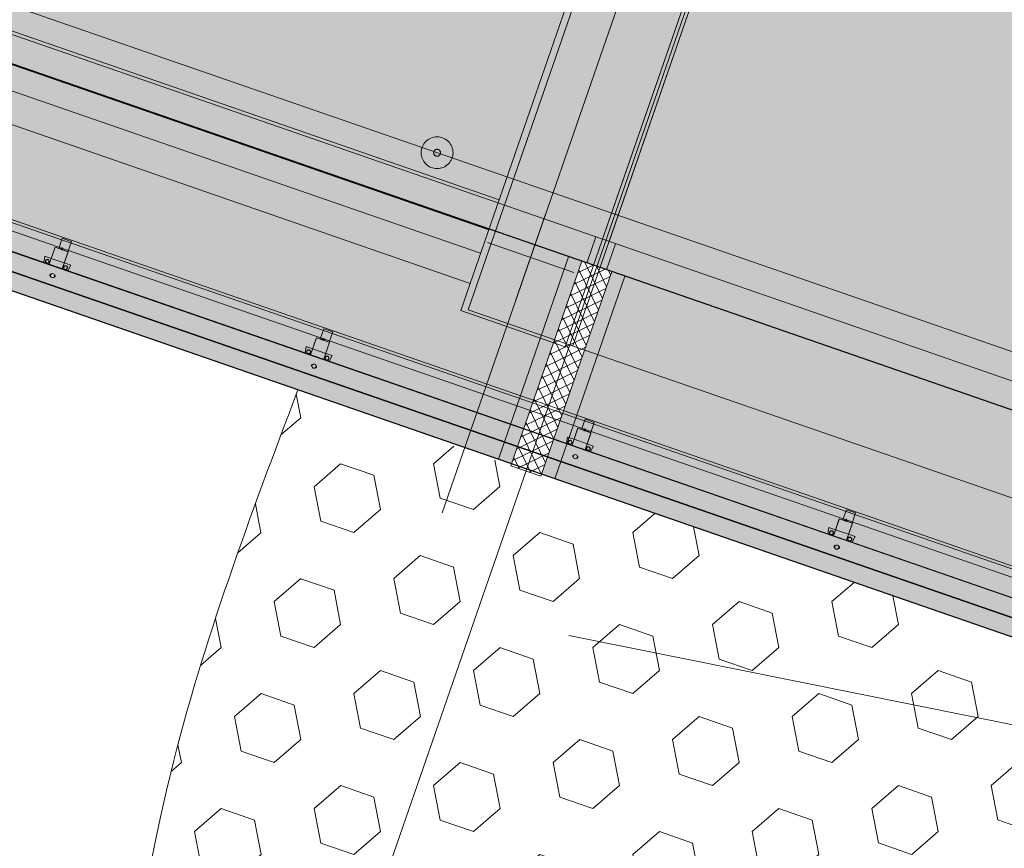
# Model space of a CAD drawing. Header units: metres. Extents: x 7508979 to 7510298, y 5841961 to 5842536.
# Tile 55 of 64: x 7509878.41 to 7509885.53, y 5842400.94 to 5842406.93. Entities that reach past the tile are written whole.
import ezdxf

# ---------------------------------------------------------------- set-up
doc = ezdxf.new("R2010")
doc.units = ezdxf.units.M
doc.linetypes.add('ACAD_ISO10W100', pattern=[18, 12, -3, 0, -3])
doc.linetypes.add('DASHED', pattern=[0.75, 0.5, -0.25])
for name, color, linetype, lineweight in [('012_AKP-Teren', 74, 'Continuous', 18), ('013_AKP-Osie-2', 142, 'ACAD_ISO10W100', 18), ('07_AKP-Wyposazenie', 133, 'Continuous', 18), ('08_JK_beton_przerywana', 40, 'DASHED', 9), ('09_JK_stal_przerywana', 90, 'DASHED', 9), ('16_JK_wyposażenie cienka', 200, 'Continuous', 13), ('AKP-Beton-widok', 44, 'Continuous', 30)]:
    doc.layers.add(name, color=color, linetype=linetype, lineweight=lineweight)
doc.layers.add('03_AKP-Kreskowania', color=7, linetype='Continuous', lineweight=9, true_color=0xa6a6a6)
pattern_1 = [(160.90316, (7511633.8898, 5841844.2328), (-0.14393362, -0.41572962), [0.254, -0.508]), (280.90316, (7511633.8898, 5841844.2328), (0.43199922, 0.08321464), [0.254, -0.508]), (220.90316, (7511633.6498, 5841844.3159), (0.2880656, -0.33251498), [0.254, -0.508])]

msp = doc.modelspace()

# ---------------------------------------------------------------- hatches: boundary and pattern name
at = {"layer": '03_AKP-Kreskowania', "ltscale": 100, "transparency": 33554687}
h = msp.add_hatch(dxfattribs=at)
h.set_pattern_fill('GRASS', color=256, scale=0.045, angle=160.90316)
h.set_pattern_definition([(250.90316, (7511633.8898, 5841844.2328), (0.49932114, -1.028167), [0.2143125, -1.4021336]), (205.90316, (7511633.8898, 5841844.2328), (0.49932114, -1.028167), [0.2143125, -0.9286875]), (295.90316, (7511633.8898, 5841844.2328), (1.028167, 0.49932114), [0.2143125, -0.9286875])])
edge = h.paths.add_edge_path()
edge.add_spline(control_points=[(7509560.4281, 5842502.0417), (7509560.9762, 5842501.8269), (7509562.2237, 5842501.368), (7509563.4849, 5842500.9741), (7509564.2028, 5842500.7802)], knot_values=[19454.944206, 19454.944206, 19454.944206, 19454.944206, 21223.462374, 23456.740739, 23456.740739, 23456.740739, 23456.740739], degree=3, periodic=0)
edge.add_line((7509564.2028, 5842500.7802), (7509567.9422, 5842511.5796))
edge.add_line((7509567.9422, 5842511.5796), (7509567.9446, 5842511.601))
edge.add_line((7509567.9446, 5842511.601), (7509564.2647, 5842513.1229))
edge.add_line((7509564.2647, 5842513.1229), (7509560.4281, 5842502.0417))
edge = h.paths.add_edge_path()
edge.add_spline(control_points=[(7509557.9601, 5842503.0982), (7509558.5003, 5842502.8474), (7509559.0446, 5842502.6075), (7509559.5926, 5842502.3793)], knot_values=[24358.247031, 24358.247031, 24358.247031, 24358.247031, 26137.75858, 26137.75858, 26137.75858, 26137.75858], degree=3, periodic=0)
edge.add_line((7509559.5926, 5842502.3793), (7509563.4315, 5842513.4675))
edge.add_line((7509563.4315, 5842513.4675), (7509561.7858, 5842514.1481))
edge.add_line((7509561.7858, 5842514.1481), (7509557.9601, 5842503.0982))
edge = h.paths.add_edge_path()
edge.add_line((7509571.9005, 5842523.027), (7509571.9118, 5842523.0452))
edge.add_line((7509571.9118, 5842523.0452), (7509575.6504, 5842533.8449))
edge.add_spline(control_points=[(7509575.6504, 5842533.8449), (7509574.9664, 5842534.1365), (7509573.7316, 5842534.6067), (7509572.4674, 5842535.0174), (7509571.9038, 5842535.1875)], knot_values=[19454.944206, 19454.944206, 19454.944206, 19454.944206, 21688.222571, 23456.740739, 23456.740739, 23456.740739, 23456.740739], degree=3, periodic=0)
edge.add_line((7509571.9038, 5842535.1875), (7509568.0673, 5842524.1062))
edge.add_line((7509568.0673, 5842524.1062), (7509571.9005, 5842523.027))
edge = h.paths.add_edge_path()
edge.add_line((7509565.4852, 5842524.8333), (7509567.1995, 5842524.3506))
edge.add_line((7509567.1995, 5842524.3506), (7509571.0384, 5842535.4387))
edge.add_spline(control_points=[(7509571.0384, 5842535.4387), (7509570.4667, 5842535.5982), (7509569.8905, 5842535.7463), (7509569.3109, 5842535.8831)], knot_values=[24358.247031, 24358.247031, 24358.247031, 24358.247031, 26137.75858, 26137.75858, 26137.75858, 26137.75858], degree=3, periodic=0)
edge.add_line((7509569.3109, 5842535.8831), (7509565.4852, 5842524.8333))
edge = h.paths.add_edge_path()
edge.add_line((7509887.6326, 5842386.6744), (7509887.5854, 5842386.6908))
edge.add_line((7509887.5854, 5842386.6908), (7509891.9401, 5842399.2688))
edge.add_line((7509891.9401, 5842399.2688), (7509891.8637, 5842399.2926))
edge.add_line((7509891.8637, 5842399.2926), (7509887.4791, 5842386.6283))
edge.add_spline(control_points=[(7509887.4791, 5842386.6283), (7509887.9536, 5842386.3755), (7509890.7836, 5842384.9527), (7509893.6314, 5842383.8847), (7509896.0866, 5842383.23), (7509896.1132, 5842383.223)], knot_values=[21013.433794, 21013.433794, 21013.433794, 21013.433794, 22562.78043, 30165.17056, 30248.311095, 30248.311095, 30248.311095, 30248.311095], degree=3, periodic=0)
edge.add_line((7509896.1132, 5842383.223), (7509900.7195, 5842396.5278))
edge.add_line((7509900.7195, 5842396.5278), (7509891.9879, 5842399.2539))
edge.add_line((7509891.9879, 5842399.2539), (7509887.6326, 5842386.6744))
edge = h.paths.add_edge_path()
edge.add_line((7509903.4828, 5842409.6798), (7509906.9863, 5842419.7991))
edge.add_spline(control_points=[(7509906.9863, 5842419.7991), (7509906.3199, 5842420.0756), (7509903.6823, 5842421.1154), (7509900.9332, 5842421.9377), (7509898.8371, 5842422.185)], knot_values=[9690.860076, 9690.860076, 9690.860076, 9690.860076, 11850.095835, 18161.631326, 18161.631326, 18161.631326, 18161.631326], degree=3, periodic=0)
edge.add_line((7509898.8371, 5842422.185), (7509895.5102, 5842412.5758))
edge.add_line((7509895.5102, 5842412.5758), (7509895.509, 5842412.5713))
edge.add_line((7509895.509, 5842412.5713), (7509903.4828, 5842409.6798))
at = {"layer": '03_AKP-Kreskowania', "ltscale": 100, "transparency": 33554508}
h = msp.add_hatch(color=256, dxfattribs=at)
h.dxf.hatch_style = 1
h.paths.add_polyline_path([(7509844.8744, 5842418.4165), (7509882.6259, 5842405.3462), (7509884.916, 5842411.961), (7509847.1646, 5842425.0313)])
at = {"layer": '03_AKP-Kreskowania', "ltscale": 100, "transparency": 33554636}
h = msp.add_hatch(color=256, dxfattribs=at)
h.dxf.hatch_style = 1
h.paths.add_polyline_path([(7509844.8563, 5842418.2111), (7509882.5132, 5842405.1736), (7509882.5786, 5842405.3626), (7509844.9217, 5842418.4001)])
at = {"layer": '03_AKP-Kreskowania', "ltscale": 100, "transparency": 33554572}
h = msp.add_hatch(color=256, dxfattribs=at)
h.dxf.hatch_style = 1
h.paths.add_polyline_path([(7509844.4814, 5842416.7006), (7509881.8738, 5842403.7547), (7509882.3809, 5842405.2194), (7509844.9886, 5842418.1653)])
at = {"layer": '03_AKP-Kreskowania', "ltscale": 100, "transparency": 33554687}
h = msp.add_hatch(color=256, dxfattribs=at)
h.dxf.hatch_style = 1
h.paths.add_polyline_path([(7509882.6259, 5842405.3462), (7509882.6731, 5842405.3299), (7509884.9633, 5842411.9446), (7509884.916, 5842411.961)])
at = {"layer": '03_AKP-Kreskowania', "ltscale": 100, "transparency": 33554508}
h = msp.add_hatch(color=256, dxfattribs=at)
h.dxf.hatch_style = 1
edge = h.paths.add_edge_path()
edge.add_arc((7509901.216, 5842400.0934), 0.5, 160.90316, 520.90316)
h.paths.add_polyline_path([(7509882.6731, 5842405.3297), (7509901.5091, 5842398.8083), (7509903.7993, 5842405.4231), (7509884.9633, 5842411.9445)])
at = {"layer": '03_AKP-Kreskowania', "ltscale": 100, "transparency": 33554648}
h = msp.add_hatch(color=256, dxfattribs=at)
h.dxf.hatch_style = 1
h.paths.add_polyline_path([(7509882.5786, 5842405.3626), (7509882.7204, 5842405.3135), (7509882.6549, 5842405.1245), (7509882.5132, 5842405.1736)])
at = {"layer": '03_AKP-Kreskowania', "ltscale": 100, "transparency": 33554636}
h = msp.add_hatch(color=256, dxfattribs=at)
h.dxf.hatch_style = 1
h.paths.add_polyline_path([(7509882.6549, 5842405.1245), (7509901.4437, 5842398.6195), (7509901.5091, 5842398.8085), (7509882.7204, 5842405.3135)])
at = {"layer": '03_AKP-Kreskowania', "ltscale": 100, "transparency": 33554648}
h = msp.add_hatch(color=256, dxfattribs=at)
h.dxf.hatch_style = 1
h.paths.add_polyline_path([(7509882.3809, 5842405.2194), (7509882.4754, 5842405.1867), (7509881.9683, 5842403.722), (7509881.8738, 5842403.7547)])
at = {"layer": '03_AKP-Kreskowania', "ltscale": 100, "transparency": 33554687}
h = msp.add_hatch(dxfattribs=at)
h.set_pattern_fill('ANSI37', color=256, scale=0.02, angle=160.90316)
h.set_pattern_definition([(205.903159, (7511699.8859, 5841790.32773), (0.0277400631, -0.0571203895), []), (295.903159, (7511699.8859, 5841790.32773), (0.0571203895, 0.0277400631), [])])
h.paths.add_polyline_path([(7509882.4754, 5842405.1867), (7509882.6927, 5842405.1114), (7509882.1807, 5842403.6326), (7509881.9634, 5842403.7078)])
at = {"layer": '03_AKP-Kreskowania', "ltscale": 100, "transparency": 33554648}
h = msp.add_hatch(color=256, dxfattribs=at)
h.dxf.hatch_style = 1
h.paths.add_polyline_path([(7509882.6927, 5842405.1114), (7509882.7872, 5842405.0787), (7509882.2801, 5842403.614), (7509882.1856, 5842403.6467)])
at = {"layer": '03_AKP-Kreskowania', "ltscale": 100, "transparency": 33554572}
h = msp.add_hatch(color=256, dxfattribs=at)
h.dxf.hatch_style = 1
h.paths.add_polyline_path([(7509882.2801, 5842403.614), (7509889.6349, 5842401.0677), (7509890.142, 5842402.5324), (7509882.7872, 5842405.0787)])
at = {"layer": '03_AKP-Kreskowania', "ltscale": 100, "transparency": 33554687}
h = msp.add_hatch(dxfattribs=at)
h.set_pattern_fill('HEX', color=256, scale=0.08, angle=160.90316)
h.set_pattern_definition(pattern_1)
edge = h.paths.add_edge_path()
edge.add_line((7509889.9155, 5842399.9009), (7509889.6208, 5842399.9929))
edge.add_spline(control_points=[(7509889.6208, 5842399.9929), (7509889.4266, 5842400.0462), (7509888.924, 5842400.1839), (7509888.4361, 5842400.4715), (7509888.266, 5842400.8137), (7509888.2553, 5842400.8374)], knot_values=[0, 0, 0, 0, 604.716919, 1565.186393, 1634.711252, 1634.711252, 1634.711252, 1634.711252], degree=3, periodic=0)
edge.add_line((7509888.2553, 5842400.8374), (7509880.9245, 5842400.3556))
edge.add_line((7509880.9245, 5842400.3556), (7509880.1457, 5842398.1063))
edge.add_arc((7509880.0141, 5842397.7262), 0.4023, 340.90316, 430.90316, ccw=False)
edge.add_arc((7509880.0141, 5842397.7262), 0.4023, 160.90316, 340.90316, ccw=False)
edge.add_arc((7509880.0141, 5842397.7262), 0.4023, 70.90316, 160.90316, ccw=False)
edge.add_line((7509880.1457, 5842398.1063), (7509882.0721, 5842403.6702))
edge.add_line((7509882.0721, 5842403.6702), (7509881.9634, 5842403.7078))
edge.add_line((7509881.9634, 5842403.7078), (7509880.4181, 5842404.2429))
edge.add_spline(control_points=[(7509880.4234, 5842404.2569), (7509880.0809, 5842403.3484), (7509878.7652, 5842399.8579), (7509879.2268, 5842392.798), (7509883.3899, 5842389.106), (7509885.6798, 5842387.6666)], knot_values=[0, 0, 0, 0, 2919.524038, 11218.142684, 19019.27588, 19019.27588, 19019.27588, 19019.27588], degree=3, periodic=0)
edge.add_line((7509885.6798, 5842387.6666), (7509889.9155, 5842399.9009))
edge = h.paths.add_edge_path()
edge.add_spline(control_points=[(7509888.2553, 5842400.8374), (7509888.1471, 5842401.0757), (7509888.1143, 5842401.3703), (7509888.2758, 5842401.5382)], knot_values=[1634.711252, 1634.711252, 1634.711252, 1634.711252, 2335.275381, 2335.275381, 2335.275381, 2335.275381], degree=3, periodic=0)
edge.add_line((7509888.2758, 5842401.5382), (7509882.1856, 5842403.6467))
edge.add_line((7509882.1856, 5842403.6467), (7509882.1807, 5842403.6326))
edge.add_line((7509882.1807, 5842403.6326), (7509880.9753, 5842400.359))
edge.add_line((7509880.9753, 5842400.359), (7509888.2553, 5842400.8374))
h = msp.add_hatch(dxfattribs=at)
h.set_pattern_fill('HEX', color=256, scale=0.08, angle=160.90316)
h.set_pattern_definition(pattern_1)
edge = h.paths.add_edge_path()
edge.add_spline(control_points=[(7509888.2553, 5842400.8374), (7509888.1471, 5842401.0757), (7509888.1143, 5842401.3703), (7509888.2758, 5842401.5382)], knot_values=[1634.711252, 1634.711252, 1634.711252, 1634.711252, 2335.275381, 2335.275381, 2335.275381, 2335.275381], degree=3, periodic=0)
edge.add_line((7509888.2758, 5842401.5382), (7509882.1856, 5842403.6467))
edge.add_line((7509882.1856, 5842403.6467), (7509882.1807, 5842403.6326))
edge.add_line((7509882.1807, 5842403.6326), (7509880.9753, 5842400.359))
edge.add_line((7509880.9753, 5842400.359), (7509888.2553, 5842400.8374))

# ---------------------------------------------------------------- linework, layer by layer
at = {"layer": '012_AKP-Teren', "ltscale": 100}
for p, q in [((7509893.1112, 5842399.8641), (7509881.2974, 5842403.9543)), ((7509888.1907, 5842401.3096), (7509882.3811, 5842402.4802))]:
    msp.add_line(p, q, dxfattribs=at)
msp.add_open_spline([(7509880.4234, 5842404.2569), (7509880.0809, 5842403.3484), (7509878.7652, 5842399.8579), (7509879.3129, 5842391.4827), (7509887.763, 5842386.0854), (7509893.6314, 5842383.8847), (7509896.0866, 5842383.23), (7509896.1132, 5842383.223)], degree=3, knots=[0, 0, 0, 0, 2919.524038, 11218.142684, 22562.78043, 30165.17056, 30248.311095, 30248.311095, 30248.311095, 30248.311095], dxfattribs=at)
at = {"layer": '013_AKP-Osie-2', "ltscale": 100}
for p, q in [((7509901.5744, 5842398.9971), (7509562.5557, 5842516.3719)), ((7509881.4664, 5842403.3666), (7509886.8125, 5842418.8078))]:
    msp.add_line(p, q, dxfattribs=at)
at = {"layer": '013_AKP-Osie-2', "ltscale": 70}
msp.add_line((7509887.2594, 5842418.6531), (7509880.1457, 5842398.1063), dxfattribs=at)
at = {"layer": '013_AKP-Osie-2', "ltscale": 15}
for p, q in [((7509881.9978, 5842404.9012), (7509882.2142, 5842405.5265)), ((7509881.7934, 5842405.3221), (7509882.4186, 5842405.1056))]:
    msp.add_line(p, q, dxfattribs=at)
at = {"layer": '07_AKP-Wyposazenie', "ltscale": 100}
for p, q in [((7509901.5091, 5842398.8085), (7509562.4904, 5842516.1833)), ((7509884.916, 5842411.961), (7509882.6259, 5842405.3462)), ((7509884.9633, 5842411.9446), (7509882.6731, 5842405.3299)), ((7509882.5132, 5842405.1736), (7509882.5786, 5842405.3626)), ((7509882.6549, 5842405.1245), (7509882.7204, 5842405.3135)), ((7509881.8738, 5842403.7547), (7509882.3809, 5842405.2194)), ((7509882.2801, 5842403.614), (7509882.7872, 5842405.0787))]:
    msp.add_line(p, q, dxfattribs=at)
msp.add_lwpolyline([(7509882.4754, 5842405.1867), (7509881.9683, 5842403.722), (7509881.9634, 5842403.7078), (7509882.1807, 5842403.6326), (7509882.1856, 5842403.6467), (7509882.6927, 5842405.1114)], dxfattribs=at)
at = {"layer": '08_JK_beton_przerywana', "ltscale": 400}
for p, q in [((7509881.878, 5842405.6314), (7509845.6385, 5842418.1782)), ((7509881.8028, 5842405.4141), (7509845.5633, 5842417.9609)), ((7509881.7439, 5842405.244), (7509845.5044, 5842417.7908)), ((7509881.6686, 5842405.0266), (7509845.4292, 5842417.5735)), ((7509882.4114, 5842404.5739), (7509885.225, 5842412.7006))]:
    msp.add_line(p, q, dxfattribs=at)
at = {"layer": '08_JK_beton_przerywana', "ltscale": 230}
msp.add_lwpolyline([(7509881.6008, 5842404.8306), (7509884.4292, 5842413), (7509885.1852, 5842412.7383), (7509882.3568, 5842404.5689)], close=True, dxfattribs=at)
at = {"layer": '08_JK_beton_przerywana', "ltscale": 400}
msp.add_lwpolyline([(7509889.9387, 5842401.9678), (7509881.6554, 5842404.8356), (7509884.469, 5842412.9623), (7509892.7523, 5842410.0945)], dxfattribs=at)
at = {"layer": '09_JK_stal_przerywana', "ltscale": 200}
for p, q in [((7509572.3573, 5842511.1968), (7509889.2698, 5842401.4755)), ((7509572.3141, 5842511.072), (7509889.2267, 5842401.3508))]:
    msp.add_line(p, q, dxfattribs=at)
at = {"layer": '09_JK_stal_przerywana', "ltscale": 100}
for radius in [0.115, 0.025]:
    msp.add_circle((7509881.4298, 5842405.9715), radius, dxfattribs=at)
at = {"layer": '16_JK_wyposażenie cienka'}
for p, q in [((7509562.0769, 5842514.9889), (7509901.0956, 5842397.614)), ((7509562.0514, 5842514.9151), (7509901.0701, 5842397.5403)), ((7509562.07, 5842514.969), (7509901.0887, 5842397.5942)), ((7509572.3586, 5842511.2005), (7509889.2711, 5842401.4793)), ((7509572.3128, 5842511.0682), (7509889.2253, 5842401.347)), ((7509878.6659, 5842405.2823), (7509878.6253, 5842405.1651)), ((7509878.6253, 5842405.1651), (7509878.6659, 5842405.2823)), ((7509878.7073, 5842405.2796), (7509878.7262, 5842405.273)), ((7509878.7135, 5842405.2669), (7509878.72, 5842405.2858)), ((7509878.5928, 5842405.224), (7509878.5854, 5842405.1789)), ((7509878.6401, 5842405.2076), (7509878.5928, 5842405.224)), ((7509878.7236, 5842405.2686), (7509878.7066, 5842405.2745)), ((7509878.7198, 5842405.1324), (7509878.7604, 5842405.2496)), ((7509878.7575, 5842405.241), (7509878.7198, 5842405.1324)), ((7509878.7818, 5842405.1585), (7509878.7346, 5842405.1749)), ((7509878.7598, 5842405.1185), (7509878.7818, 5842405.1585)), ((7509880.4828, 5842404.5696), (7509880.4753, 5842404.5246)), ((7509880.53, 5842404.5533), (7509880.4828, 5842404.5696)), ((7509880.5558, 5842404.6279), (7509880.5153, 5842404.5108)), ((7509880.5153, 5842404.5108), (7509880.5558, 5842404.6279)), ((7509880.6136, 5842404.6143), (7509880.5966, 5842404.6202)), ((7509880.5972, 5842404.6252), (7509880.6161, 5842404.6187)), ((7509880.6034, 5842404.6125), (7509880.61, 5842404.6314)), ((7509880.6098, 5842404.478), (7509880.6503, 5842404.5952)), ((7509880.6474, 5842404.5867), (7509880.6098, 5842404.478)), ((7509880.6717, 5842404.5042), (7509880.6245, 5842404.5206)), ((7509880.6497, 5842404.4642), (7509880.6717, 5842404.5042)), ((7509882.4458, 5842403.9736), (7509882.4052, 5842403.8564)), ((7509882.4052, 5842403.8564), (7509882.4458, 5842403.9736)), ((7509882.5035, 5842403.96), (7509882.4865, 5842403.9659)), ((7509882.4872, 5842403.9709), (7509882.5061, 5842403.9644)), ((7509882.4934, 5842403.9582), (7509882.4999, 5842403.9771)), ((7509882.4997, 5842403.8237), (7509882.5403, 5842403.9409)), ((7509882.5373, 5842403.9324), (7509882.4997, 5842403.8237)), ((7509882.3727, 5842403.9153), (7509882.3653, 5842403.8703)), ((7509882.4199, 5842403.899), (7509882.3727, 5842403.9153)), ((7509882.5617, 5842403.8499), (7509882.5144, 5842403.8662)), ((7509882.5397, 5842403.8099), (7509882.5617, 5842403.8499)), ((7509884.3357, 5842403.3193), (7509884.2951, 5842403.2021)), ((7509884.2951, 5842403.2021), (7509884.3357, 5842403.3193)), ((7509884.3934, 5842403.3056), (7509884.3764, 5842403.3115)), ((7509884.3771, 5842403.3166), (7509884.396, 5842403.31)), ((7509884.3833, 5842403.3039), (7509884.3898, 5842403.3228)), ((7509884.3896, 5842403.1694), (7509884.4302, 5842403.2866)), ((7509884.2626, 5842403.261), (7509884.2552, 5842403.2159)), ((7509884.3099, 5842403.2446), (7509884.2626, 5842403.261)), ((7509884.4273, 5842403.2781), (7509884.3896, 5842403.1694)), ((7509884.4516, 5842403.1955), (7509884.4044, 5842403.2119)), ((7509884.4296, 5842403.1555), (7509884.4516, 5842403.1955))]:
    msp.add_line(p, q, dxfattribs=at)
at = {"layer": '16_JK_wyposażenie cienka', "ltscale": 10}
for p, q in [((7509878.7346, 5842405.1749), (7509878.6401, 5842405.2076)), ((7509880.6245, 5842404.5206), (7509880.53, 5842404.5533)), ((7509882.5144, 5842403.8662), (7509882.4199, 5842403.899)), ((7509884.4044, 5842403.2119), (7509884.3099, 5842403.2446))]:
    msp.add_line(p, q, dxfattribs=at)
at = {"layer": '16_JK_wyposażenie cienka'}
for points in [[(7509878.7605, 5842405.2559), (7509878.786, 5842405.3295), (7509878.7198, 5842405.3524), (7509878.6943, 5842405.2788)], [(7509880.6504, 5842404.6015), (7509880.6759, 5842404.6752), (7509880.6098, 5842404.6981), (7509880.5843, 5842404.6244)], [(7509882.5404, 5842403.9472), (7509882.5659, 5842404.0209), (7509882.4997, 5842404.0438), (7509882.4742, 5842403.9701)], [(7509884.4303, 5842403.2929), (7509884.4558, 5842403.3665), (7509884.3896, 5842403.3894), (7509884.3641, 5842403.3158)]]:
    msp.add_lwpolyline(points, close=True, dxfattribs=at)
for points in [[(7509878.7198, 5842405.1324), (7509878.7624, 5842405.2552), (7509878.6679, 5842405.2879), (7509878.6253, 5842405.1651)], [(7509880.6098, 5842404.478), (7509880.6523, 5842404.6009), (7509880.5578, 5842404.6336), (7509880.5153, 5842404.5108)], [(7509882.4997, 5842403.8237), (7509882.5422, 5842403.9466), (7509882.4477, 5842403.9793), (7509882.4052, 5842403.8564)], [(7509884.3896, 5842403.1694), (7509884.4322, 5842403.2922), (7509884.3377, 5842403.3249), (7509884.2951, 5842403.2021)]]:
    msp.add_lwpolyline(points, dxfattribs=at)
for centre, radius in [((7509878.6114, 5842405.1858), 0.015), ((7509878.6114, 5842405.1858), 0.013), ((7509878.7437, 5842405.14), 0.015), ((7509878.7437, 5842405.14), 0.013), ((7509878.6497, 5842405.0826), 0.015), ((7509880.5013, 5842404.5315), 0.015), ((7509880.5013, 5842404.5315), 0.013), ((7509880.6336, 5842404.4857), 0.015), ((7509880.6336, 5842404.4857), 0.013), ((7509880.5396, 5842404.4283), 0.015), ((7509882.3912, 5842403.8771), 0.015), ((7509882.3912, 5842403.8771), 0.013), ((7509882.4296, 5842403.7739), 0.015), ((7509882.5235, 5842403.8313), 0.015), ((7509882.5235, 5842403.8313), 0.013), ((7509884.2812, 5842403.2228), 0.015), ((7509884.2812, 5842403.2228), 0.013), ((7509884.4135, 5842403.177), 0.015), ((7509884.4135, 5842403.177), 0.013), ((7509884.3195, 5842403.1196), 0.015)]:
    msp.add_circle(centre, radius, dxfattribs=at)
for centre, start, end in [((7509878.6391, 5842405.0863), 77.28252, 244.5238), ((7509878.6603, 5842405.0789), 257.28252, 64.5238), ((7509880.529, 5842404.4319), 77.28252, 244.5238), ((7509880.5503, 5842404.4246), 257.28252, 64.5238), ((7509882.4189, 5842403.7776), 77.28252, 244.5238), ((7509882.4402, 5842403.7702), 257.28252, 64.5238), ((7509884.3089, 5842403.1233), 77.28252, 244.5238), ((7509884.3301, 5842403.1159), 257.28252, 64.5238)]:
    msp.add_arc(centre, 0.00875, start, end, dxfattribs=at)
at = {"layer": 'AKP-Beton-widok', "ltscale": 100}
for p, q in [((7509890.142, 5842402.5324), (7509572.7131, 5842512.4324)), ((7509889.6349, 5842401.0677), (7509572.206, 5842510.9677))]:
    msp.add_line(p, q, dxfattribs=at)

doc.saveas('drawing.dxf')
